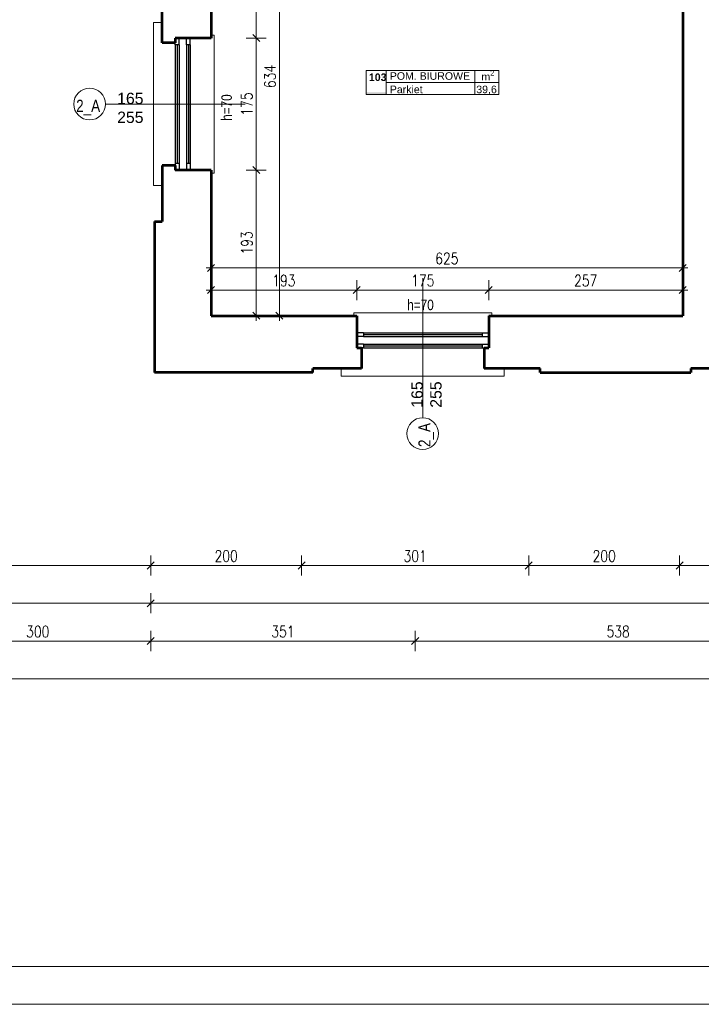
# Model space of a CAD drawing. Header units: millimetres. Extents: x 56977 to 67992, y 30187 to 42235.
# Tile 30 of 130: x 64040 to 64943, y 30187 to 31491. Entities that reach past the tile are written whole.
import ezdxf

# ---------------------------------------------------------------- set-up
doc = ezdxf.new("R2010")
doc.units = ezdxf.units.MM
doc.header["$MEASUREMENT"] = 0
doc.layers.get('0').update_dxf_attribs({"lineweight": 13})
doc.layers.get('DEFPOINTS').update_dxf_attribs({"lineweight": 13})
doc.layers.add('AI-OKNA', color=4, linetype='Continuous')
for name, color, linetype, lineweight in [('AI-OPISY', 3, 'Continuous', 13), ('AI_MURY', 40, 'Continuous', 53), ('Lines', 7, 'Continuous', 13), ('OPISY TABELKI', 30, 'Continuous', 13), ('RAMKA', 1, 'Continuous', 13), ('wymiary', 8, 'Continuous', 13)]:
    doc.layers.add(name, color=color, linetype=linetype, lineweight=lineweight)
doc.styles.add('GENERATED_STYLE_2', font='txt.shx')
doc.styles.get("Standard").update_dxf_attribs({"font": 'txt.shx'})
doc.styles.add('Style-ROMANS', font='ROMANS.shx')
doc.styles.add('WYMIAROWY-08', font='ROMANS.shx', dxfattribs={"width": 0.8})
doc.dimstyles.new('DYBY', dxfattribs={"dimscale": 100, "dimtxt": 0.15, "dimasz": 0.05, "dimexe": 0.05, "dimexo": 0.1, "dimgap": 0.05, "dimtad": 1, "dimdec": 0, "dimdsep": 46, "dimlunit": 5, "dimtxsty": 'WYMIAROWY-08', "dimblk": 'M_STRZ', "dimcen": 0.1, "dimse1": 1, "dimse2": 1, "dimclrd": 7, "dimclre": 7, "dimclrt": 1, "dimadec": 0, "dimazin": 0, "dimtfac": 1, "dimtdec": 0, "dimtmove": 2, "dimatfit": 3, "dimldrblk": 'M_STRZ', "dimfxl": 0, "dimtolj": 1, "dimarcsym": 0})

# ---------------------------------------------------------------- blocks, each defined once
blk = doc.blocks.new('M_STRZ')
for p, q in [((0, 2.66), (0, 0)), ((-1.33, 0), (1.33, 0)), ((-0.94, -0.94), (0.94, 0.94)), ((0, 0), (0, -2.66))]:
    blk.add_line(p, q)
blk = doc.blocks.new('*U458')
at = {"layer": 'DEFPOINTS', "color": 0}
for p in [(64918.5, 31133.2), (64661.5, 31104.1), (64918.5, 31104.1)]:
    blk.add_point(p, dxfattribs=at)
at = {"layer": 'wymiary', "color": 7, "lineweight": -2}
blk.add_line((64666.5, 31133.2), (64913.5, 31133.2), dxfattribs=at)
at = {"layer": 'wymiary', "color": 7, "lineweight": -2, "xscale": 5, "yscale": 5, "zscale": 5, "rotation": 180}
blk.add_blockref('M_STRZ', (64661.5, 31133.2), dxfattribs=at)
at = {"layer": 'wymiary', "color": 7, "lineweight": -2, "xscale": 5, "yscale": 5, "zscale": 5}
blk.add_blockref('M_STRZ', (64918.5, 31133.2), dxfattribs=at)
at = {"layer": 'wymiary', "color": 1, "insert": (64790, 31145.7), "char_height": 15, "attachment_point": 5, "style": 'WYMIAROWY-08'}
blk.add_mtext('257', dxfattribs=at)
blk = doc.blocks.new('*D1991')
at = {"layer": 'DEFPOINTS'}
for p in [(64773.7, 31145.7), (64918.5, 31133.2), (64661.5, 31104.1), (64918.5, 31104.1)]:
    blk.add_point(p, dxfattribs=at)
at = {"layer": 'wymiary', "color": 7}
blk.add_blockref('*U458', (0, 0), dxfattribs=at)
blk = doc.blocks.new('*U459')
at = {"layer": 'DEFPOINTS', "color": 0}
for p in [(64661.5, 31133.2), (64486.5, 31104.1), (64661.5, 31104.1)]:
    blk.add_point(p, dxfattribs=at)
at = {"layer": 'wymiary', "color": 7, "lineweight": -2}
blk.add_line((64491.5, 31133.2), (64656.5, 31133.2), dxfattribs=at)
at = {"layer": 'wymiary', "color": 7, "lineweight": -2, "xscale": 5, "yscale": 5, "zscale": 5, "rotation": 180}
blk.add_blockref('M_STRZ', (64486.5, 31133.2), dxfattribs=at)
at = {"layer": 'wymiary', "color": 7, "lineweight": -2, "xscale": 5, "yscale": 5, "zscale": 5}
blk.add_blockref('M_STRZ', (64661.5, 31133.2), dxfattribs=at)
at = {"layer": 'wymiary', "color": 1, "insert": (64574, 31145.7), "char_height": 15, "attachment_point": 5, "style": 'WYMIAROWY-08'}
blk.add_mtext('175', dxfattribs=at)
blk = doc.blocks.new('*D1992')
at = {"layer": 'DEFPOINTS'}
for p in [(64558.6, 31145.7), (64661.5, 31133.2), (64486.5, 31104.1), (64661.5, 31104.1)]:
    blk.add_point(p, dxfattribs=at)
at = {"layer": 'wymiary', "color": 7}
blk.add_blockref('*U459', (0, 0), dxfattribs=at)
blk = doc.blocks.new('*U460')
at = {"layer": 'DEFPOINTS', "color": 0}
for p in [(64486.5, 31133.2), (64293.5, 31104.1), (64486.5, 31104.1)]:
    blk.add_point(p, dxfattribs=at)
at = {"layer": 'wymiary', "color": 7, "lineweight": -2}
blk.add_line((64298.5, 31133.2), (64481.5, 31133.2), dxfattribs=at)
at = {"layer": 'wymiary', "color": 7, "lineweight": -2, "xscale": 5, "yscale": 5, "zscale": 5, "rotation": 180}
blk.add_blockref('M_STRZ', (64293.5, 31133.2), dxfattribs=at)
at = {"layer": 'wymiary', "color": 7, "lineweight": -2, "xscale": 5, "yscale": 5, "zscale": 5}
blk.add_blockref('M_STRZ', (64486.5, 31133.2), dxfattribs=at)
at = {"layer": 'wymiary', "color": 1, "insert": (64390, 31145.7), "char_height": 15, "attachment_point": 5, "style": 'WYMIAROWY-08'}
blk.add_mtext('193', dxfattribs=at)
blk = doc.blocks.new('*D1993')
at = {"layer": 'DEFPOINTS'}
for p in [(64374.6, 31145.7), (64486.5, 31133.2), (64293.5, 31104.1), (64486.5, 31104.1)]:
    blk.add_point(p, dxfattribs=at)
at = {"layer": 'wymiary', "color": 7}
blk.add_blockref('*U460', (0, 0), dxfattribs=at)
blk = doc.blocks.new('*U465')
at = {"layer": 'DEFPOINTS', "color": 0}
for p in [(64293.5, 31162.5), (64293.5, 31104.1), (64918.5, 31104.1)]:
    blk.add_point(p, dxfattribs=at)
at = {"layer": 'wymiary', "color": 7, "lineweight": -2}
blk.add_line((64913.5, 31162.5), (64298.5, 31162.5), dxfattribs=at)
at = {"layer": 'wymiary', "color": 7, "lineweight": -2, "xscale": 5, "yscale": 5, "zscale": 5}
for p, rotation in [((64293.5, 31162.5), 179.999990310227), ((64918.5, 31162.5), 359.9999903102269)]:
    blk.add_blockref('M_STRZ', p, dxfattribs=dict(at, rotation=rotation))
at = {"layer": 'wymiary', "color": 1, "insert": (64606, 31175), "char_height": 15, "attachment_point": 5, "rotation": 360, "style": 'WYMIAROWY-08'}
blk.add_mtext('\\H15.000000;625', dxfattribs=at)
blk = doc.blocks.new('*D1998')
at = {"layer": 'DEFPOINTS'}
for p in [(64293.5, 31162.5), (64622.1, 31150), (64293.5, 31104.1), (64918.5, 31104.1)]:
    blk.add_point(p, dxfattribs=at)
at = {"layer": 'wymiary', "color": 7}
blk.add_blockref('*U465', (0, 0), dxfattribs=at)
blk = doc.blocks.new('*U560')
at = {"layer": 'DEFPOINTS', "color": 0}
for p in [(64308.5, 31733.1), (64308.5, 31099.1), (64384.1, 31099.1)]:
    blk.add_point(p, dxfattribs=at)
at = {"layer": 'wymiary', "color": 7, "lineweight": -2}
blk.add_line((64384.1, 31728.1), (64384.1, 31104.1), dxfattribs=at)
at = {"layer": 'wymiary', "color": 7, "lineweight": -2, "xscale": 5, "yscale": 5, "zscale": 5}
for p, rotation in [((64384.1, 31733.1), 90), ((64384.1, 31099.1), 270)]:
    blk.add_blockref('M_STRZ', p, dxfattribs=dict(at, rotation=rotation))
at = {"layer": 'wymiary', "color": 1, "insert": (64371.6, 31416.1), "char_height": 15, "attachment_point": 5, "rotation": 90, "style": 'WYMIAROWY-08'}
blk.add_mtext('634', dxfattribs=at)
blk = doc.blocks.new('*D2093')
at = {"layer": 'DEFPOINTS'}
for p in [(64308.5, 31733.1), (64371.6, 31432.1), (64308.5, 31099.1), (64384.1, 31099.1)]:
    blk.add_point(p, dxfattribs=at)
at = {"layer": 'wymiary', "color": 7}
blk.add_blockref('*U560', (0, 0), dxfattribs=at)
blk = doc.blocks.new('*U569')
at = {"layer": 'DEFPOINTS', "color": 0}
for p in [(64308.5, 31733.1), (64308.5, 31467.1), (64353.4, 31467.1)]:
    blk.add_point(p, dxfattribs=at)
at = {"layer": 'wymiary', "color": 7, "lineweight": -2}
blk.add_line((64353.4, 31728.1), (64353.4, 31472.1), dxfattribs=at)
at = {"layer": 'wymiary', "color": 7, "lineweight": -2, "xscale": 5, "yscale": 5, "zscale": 5}
for p, rotation in [((64353.4, 31733.1), 90), ((64353.4, 31467.1), 270)]:
    blk.add_blockref('M_STRZ', p, dxfattribs=dict(at, rotation=rotation))
at = {"layer": 'wymiary', "color": 1, "insert": (64340.9, 31600.1), "char_height": 15, "attachment_point": 5, "rotation": 90, "style": 'WYMIAROWY-08'}
blk.add_mtext('266', dxfattribs=at)
blk = doc.blocks.new('*D2102')
at = {"layer": 'DEFPOINTS'}
for p in [(64308.5, 31733.1), (64340.9, 31616.4), (64308.5, 31467.1), (64353.4, 31467.1)]:
    blk.add_point(p, dxfattribs=at)
at = {"layer": 'wymiary', "color": 7}
blk.add_blockref('*U569', (0, 0), dxfattribs=at)
blk = doc.blocks.new('*U570')
at = {"layer": 'DEFPOINTS', "color": 0}
for p in [(64308.5, 31467.1), (64308.5, 31292.1), (64353.4, 31292.1)]:
    blk.add_point(p, dxfattribs=at)
at = {"layer": 'wymiary', "color": 7, "lineweight": -2}
blk.add_line((64353.4, 31462.1), (64353.4, 31297.1), dxfattribs=at)
at = {"layer": 'wymiary', "color": 7, "lineweight": -2, "xscale": 5, "yscale": 5, "zscale": 5}
for p, rotation in [((64353.4, 31467.1), 90), ((64353.4, 31292.1), 270)]:
    blk.add_blockref('M_STRZ', p, dxfattribs=dict(at, rotation=rotation))
at = {"layer": 'wymiary', "color": 1, "insert": (64340.9, 31379.6), "char_height": 15, "attachment_point": 5, "rotation": 90, "style": 'WYMIAROWY-08'}
blk.add_mtext('175', dxfattribs=at)
blk = doc.blocks.new('*D2103')
at = {"layer": 'DEFPOINTS'}
for p in [(64308.5, 31467.1), (64340.9, 31395), (64308.5, 31292.1), (64353.4, 31292.1)]:
    blk.add_point(p, dxfattribs=at)
at = {"layer": 'wymiary', "color": 7}
blk.add_blockref('*U570', (0, 0), dxfattribs=at)
blk = doc.blocks.new('*U571')
at = {"layer": 'DEFPOINTS', "color": 0}
for p in [(64308.5, 31292.1), (64308.5, 31099.1), (64353.4, 31099.1)]:
    blk.add_point(p, dxfattribs=at)
at = {"layer": 'wymiary', "color": 7, "lineweight": -2}
blk.add_line((64353.4, 31287.1), (64353.4, 31104.1), dxfattribs=at)
at = {"layer": 'wymiary', "color": 7, "lineweight": -2, "xscale": 5, "yscale": 5, "zscale": 5}
for p, rotation in [((64353.4, 31292.1), 90), ((64353.4, 31099.1), 270)]:
    blk.add_blockref('M_STRZ', p, dxfattribs=dict(at, rotation=rotation))
at = {"layer": 'wymiary', "color": 1, "insert": (64340.9, 31195.6), "char_height": 15, "attachment_point": 5, "rotation": 90, "style": 'WYMIAROWY-08'}
blk.add_mtext('193', dxfattribs=at)
blk = doc.blocks.new('*D2104')
at = {"layer": 'DEFPOINTS'}
for p in [(64308.5, 31292.1), (64340.9, 31211), (64308.5, 31099.1), (64353.4, 31099.1)]:
    blk.add_point(p, dxfattribs=at)
at = {"layer": 'wymiary', "color": 7}
blk.add_blockref('*U571', (0, 0), dxfattribs=at)
blk = doc.blocks.new('*U1511')
at = {"layer": 'DEFPOINTS', "color": 0}
for p in [(60703.5, 30768.2), (64213.5, 30768.2), (64213.5, 30768.2)]:
    blk.add_point(p, dxfattribs=at)
at = {"layer": 'wymiary', "color": 7, "lineweight": -2}
blk.add_line((60708.5, 30768.2), (64208.5, 30768.2), dxfattribs=at)
at = {"layer": 'wymiary', "color": 7, "lineweight": -2, "xscale": 5, "yscale": 5, "zscale": 5, "rotation": 180}
blk.add_blockref('M_STRZ', (60703.5, 30768.2), dxfattribs=at)
at = {"layer": 'wymiary', "color": 7, "lineweight": -2, "xscale": 5, "yscale": 5, "zscale": 5}
blk.add_blockref('M_STRZ', (64213.5, 30768.2), dxfattribs=at)
at = {"layer": 'wymiary', "color": 1, "insert": (62458.5, 30780.7), "char_height": 15, "attachment_point": 5, "style": 'WYMIAROWY-08'}
blk.add_mtext('3510', dxfattribs=at)
blk = doc.blocks.new('*D3042')
at = {"layer": 'DEFPOINTS'}
for p in [(62436.5, 30780.7), (60703.5, 30768.2), (64213.5, 30768.2), (64213.5, 30768.2)]:
    blk.add_point(p, dxfattribs=at)
at = {"layer": 'wymiary', "color": 7}
blk.add_blockref('*U1511', (0, 0), dxfattribs=at)
blk = doc.blocks.new('*U1512')
at = {"layer": 'DEFPOINTS', "color": 0}
for p in [(64213.5, 30768.2), (64413.5, 30768.2), (64413.5, 30768.2)]:
    blk.add_point(p, dxfattribs=at)
at = {"layer": 'wymiary', "color": 7, "lineweight": -2}
blk.add_line((64218.5, 30768.2), (64408.5, 30768.2), dxfattribs=at)
at = {"layer": 'wymiary', "color": 7, "lineweight": -2, "xscale": 5, "yscale": 5, "zscale": 5, "rotation": 180}
blk.add_blockref('M_STRZ', (64213.5, 30768.2), dxfattribs=at)
at = {"layer": 'wymiary', "color": 7, "lineweight": -2, "xscale": 5, "yscale": 5, "zscale": 5}
blk.add_blockref('M_STRZ', (64413.5, 30768.2), dxfattribs=at)
at = {"layer": 'wymiary', "color": 1, "insert": (64313.5, 30780.7), "char_height": 15, "attachment_point": 5, "style": 'WYMIAROWY-08'}
blk.add_mtext('200', dxfattribs=at)
blk = doc.blocks.new('*D3043')
at = {"layer": 'DEFPOINTS'}
for p in [(64297.2, 30780.7), (64213.5, 30768.2), (64413.5, 30768.2), (64413.5, 30768.2)]:
    blk.add_point(p, dxfattribs=at)
at = {"layer": 'wymiary', "color": 7}
blk.add_blockref('*U1512', (0, 0), dxfattribs=at)
blk = doc.blocks.new('*U1513')
at = {"layer": 'DEFPOINTS', "color": 0}
for p in [(64413.5, 30768.2), (64714.5, 30768.2), (64714.5, 30768.2)]:
    blk.add_point(p, dxfattribs=at)
at = {"layer": 'wymiary', "color": 7, "lineweight": -2}
blk.add_line((64418.5, 30768.2), (64709.5, 30768.2), dxfattribs=at)
at = {"layer": 'wymiary', "color": 7, "lineweight": -2, "xscale": 5, "yscale": 5, "zscale": 5, "rotation": 180}
blk.add_blockref('M_STRZ', (64413.5, 30768.2), dxfattribs=at)
at = {"layer": 'wymiary', "color": 7, "lineweight": -2, "xscale": 5, "yscale": 5, "zscale": 5}
blk.add_blockref('M_STRZ', (64714.5, 30768.2), dxfattribs=at)
at = {"layer": 'wymiary', "color": 1, "insert": (64564, 30780.7), "char_height": 15, "attachment_point": 5, "style": 'WYMIAROWY-08'}
blk.add_mtext('301', dxfattribs=at)
blk = doc.blocks.new('*D3044')
at = {"layer": 'DEFPOINTS'}
for p in [(64547.7, 30780.7), (64413.5, 30768.2), (64714.5, 30768.2), (64714.5, 30768.2)]:
    blk.add_point(p, dxfattribs=at)
at = {"layer": 'wymiary', "color": 7}
blk.add_blockref('*U1513', (0, 0), dxfattribs=at)
blk = doc.blocks.new('*U1514')
at = {"layer": 'DEFPOINTS', "color": 0}
for p in [(64714.5, 30768.2), (64914.5, 30768.2), (64914.5, 30768.2)]:
    blk.add_point(p, dxfattribs=at)
at = {"layer": 'wymiary', "color": 7, "lineweight": -2}
blk.add_line((64719.5, 30768.2), (64909.5, 30768.2), dxfattribs=at)
at = {"layer": 'wymiary', "color": 7, "lineweight": -2, "xscale": 5, "yscale": 5, "zscale": 5, "rotation": 180}
blk.add_blockref('M_STRZ', (64714.5, 30768.2), dxfattribs=at)
at = {"layer": 'wymiary', "color": 7, "lineweight": -2, "xscale": 5, "yscale": 5, "zscale": 5}
blk.add_blockref('M_STRZ', (64914.5, 30768.2), dxfattribs=at)
at = {"layer": 'wymiary', "color": 1, "insert": (64814.5, 30780.7), "char_height": 15, "attachment_point": 5, "style": 'WYMIAROWY-08'}
blk.add_mtext('200', dxfattribs=at)
blk = doc.blocks.new('*D3045')
at = {"layer": 'DEFPOINTS'}
for p in [(64798.2, 30780.7), (64714.5, 30768.2), (64914.5, 30768.2), (64914.5, 30768.2)]:
    blk.add_point(p, dxfattribs=at)
at = {"layer": 'wymiary', "color": 7}
blk.add_blockref('*U1514', (0, 0), dxfattribs=at)
blk = doc.blocks.new('*U1515')
at = {"layer": 'DEFPOINTS', "color": 0}
for p in [(64914.5, 30768.2), (66339.5, 30768.2), (66339.5, 30768.2)]:
    blk.add_point(p, dxfattribs=at)
at = {"layer": 'wymiary', "color": 7, "lineweight": -2}
blk.add_line((64919.5, 30768.2), (66334.5, 30768.2), dxfattribs=at)
at = {"layer": 'wymiary', "color": 7, "lineweight": -2, "xscale": 5, "yscale": 5, "zscale": 5, "rotation": 180}
blk.add_blockref('M_STRZ', (64914.5, 30768.2), dxfattribs=at)
at = {"layer": 'wymiary', "color": 7, "lineweight": -2, "xscale": 5, "yscale": 5, "zscale": 5}
blk.add_blockref('M_STRZ', (66339.5, 30768.2), dxfattribs=at)
at = {"layer": 'wymiary', "color": 1, "insert": (65627, 30780.7), "char_height": 15, "attachment_point": 5, "style": 'WYMIAROWY-08'}
blk.add_mtext('1425', dxfattribs=at)
blk = doc.blocks.new('*D3046')
at = {"layer": 'DEFPOINTS'}
for p in [(65605.8, 30780.7), (64914.5, 30768.2), (66339.5, 30768.2), (66339.5, 30768.2)]:
    blk.add_point(p, dxfattribs=at)
at = {"layer": 'wymiary', "color": 7}
blk.add_blockref('*U1515', (0, 0), dxfattribs=at)
blk = doc.blocks.new('*U1520')
at = {"layer": 'DEFPOINTS', "color": 0}
for p in [(60703.5, 30718.2), (64213.5, 30718.2), (64213.5, 30718.2)]:
    blk.add_point(p, dxfattribs=at)
at = {"layer": 'wymiary', "color": 7, "lineweight": -2}
blk.add_line((60708.5, 30718.2), (64208.5, 30718.2), dxfattribs=at)
at = {"layer": 'wymiary', "color": 7, "lineweight": -2, "xscale": 5, "yscale": 5, "zscale": 5, "rotation": 180}
blk.add_blockref('M_STRZ', (60703.5, 30718.2), dxfattribs=at)
at = {"layer": 'wymiary', "color": 7, "lineweight": -2, "xscale": 5, "yscale": 5, "zscale": 5}
blk.add_blockref('M_STRZ', (64213.5, 30718.2), dxfattribs=at)
at = {"layer": 'wymiary', "color": 1, "insert": (62458.5, 30730.7), "char_height": 15, "attachment_point": 5, "style": 'WYMIAROWY-08'}
blk.add_mtext('3510', dxfattribs=at)
blk = doc.blocks.new('*D3051')
at = {"layer": 'DEFPOINTS'}
for p in [(62436.5, 30730.7), (60703.5, 30718.2), (64213.5, 30718.2), (64213.5, 30718.2)]:
    blk.add_point(p, dxfattribs=at)
at = {"layer": 'wymiary', "color": 7}
blk.add_blockref('*U1520', (0, 0), dxfattribs=at)
blk = doc.blocks.new('*U1521')
at = {"layer": 'DEFPOINTS', "color": 0}
for p in [(64213.5, 30718.2), (67040.5, 30718.2), (67040.5, 30718.2)]:
    blk.add_point(p, dxfattribs=at)
at = {"layer": 'wymiary', "color": 7, "lineweight": -2}
blk.add_line((64218.5, 30718.2), (67035.5, 30718.2), dxfattribs=at)
at = {"layer": 'wymiary', "color": 7, "lineweight": -2, "xscale": 5, "yscale": 5, "zscale": 5, "rotation": 180}
blk.add_blockref('M_STRZ', (64213.5, 30718.2), dxfattribs=at)
at = {"layer": 'wymiary', "color": 7, "lineweight": -2, "xscale": 5, "yscale": 5, "zscale": 5}
blk.add_blockref('M_STRZ', (67040.5, 30718.2), dxfattribs=at)
at = {"layer": 'wymiary', "color": 1, "insert": (65627, 30730.7), "char_height": 15, "attachment_point": 5, "style": 'WYMIAROWY-08'}
blk.add_mtext('2827', dxfattribs=at)
blk = doc.blocks.new('*D3052')
at = {"layer": 'DEFPOINTS'}
for p in [(65605, 30730.7), (64213.5, 30718.2), (67040.5, 30718.2), (67040.5, 30718.2)]:
    blk.add_point(p, dxfattribs=at)
at = {"layer": 'wymiary', "color": 7}
blk.add_blockref('*U1521', (0, 0), dxfattribs=at)
blk = doc.blocks.new('*U1535')
at = {"layer": 'DEFPOINTS', "color": 0}
for p in [(63914, 30668.2), (64213.5, 30668.2), (64213.5, 30668.2)]:
    blk.add_point(p, dxfattribs=at)
at = {"layer": 'wymiary', "color": 7, "lineweight": -2}
blk.add_line((63919, 30668.2), (64208.5, 30668.2), dxfattribs=at)
at = {"layer": 'wymiary', "color": 7, "lineweight": -2, "xscale": 5, "yscale": 5, "zscale": 5, "rotation": 180}
blk.add_blockref('M_STRZ', (63914, 30668.2), dxfattribs=at)
at = {"layer": 'wymiary', "color": 7, "lineweight": -2, "xscale": 5, "yscale": 5, "zscale": 5}
blk.add_blockref('M_STRZ', (64213.5, 30668.2), dxfattribs=at)
at = {"layer": 'wymiary', "color": 1, "insert": (64063.8, 30680.7), "char_height": 15, "attachment_point": 5, "style": 'WYMIAROWY-08'}
blk.add_mtext('300', dxfattribs=at)
blk = doc.blocks.new('*D3066')
at = {"layer": 'DEFPOINTS'}
for p in [(64047.4, 30680.7), (63914, 30668.2), (64213.5, 30668.2), (64213.5, 30668.2)]:
    blk.add_point(p, dxfattribs=at)
at = {"layer": 'wymiary', "color": 7}
blk.add_blockref('*U1535', (0, 0), dxfattribs=at)
blk = doc.blocks.new('*U1536')
at = {"layer": 'DEFPOINTS', "color": 0}
for p in [(64213.5, 30668.2), (64564, 30668.2), (64564, 30668.2)]:
    blk.add_point(p, dxfattribs=at)
at = {"layer": 'wymiary', "color": 7, "lineweight": -2}
blk.add_line((64218.5, 30668.2), (64559, 30668.2), dxfattribs=at)
at = {"layer": 'wymiary', "color": 7, "lineweight": -2, "xscale": 5, "yscale": 5, "zscale": 5, "rotation": 180}
blk.add_blockref('M_STRZ', (64213.5, 30668.2), dxfattribs=at)
at = {"layer": 'wymiary', "color": 7, "lineweight": -2, "xscale": 5, "yscale": 5, "zscale": 5}
blk.add_blockref('M_STRZ', (64564, 30668.2), dxfattribs=at)
at = {"layer": 'wymiary', "color": 1, "insert": (64388.8, 30680.7), "char_height": 15, "attachment_point": 5, "style": 'WYMIAROWY-08'}
blk.add_mtext('351', dxfattribs=at)
blk = doc.blocks.new('*D3067')
at = {"layer": 'DEFPOINTS'}
for p in [(64372.4, 30680.7), (64213.5, 30668.2), (64564, 30668.2), (64564, 30668.2)]:
    blk.add_point(p, dxfattribs=at)
at = {"layer": 'wymiary', "color": 7}
blk.add_blockref('*U1536', (0, 0), dxfattribs=at)
blk = doc.blocks.new('*U1537')
at = {"layer": 'DEFPOINTS', "color": 0}
for p in [(64564, 30668.2), (65102, 30668.2), (65102, 30668.2)]:
    blk.add_point(p, dxfattribs=at)
at = {"layer": 'wymiary', "color": 7, "lineweight": -2}
blk.add_line((64569, 30668.2), (65097, 30668.2), dxfattribs=at)
at = {"layer": 'wymiary', "color": 7, "lineweight": -2, "xscale": 5, "yscale": 5, "zscale": 5, "rotation": 180}
blk.add_blockref('M_STRZ', (64564, 30668.2), dxfattribs=at)
at = {"layer": 'wymiary', "color": 7, "lineweight": -2, "xscale": 5, "yscale": 5, "zscale": 5}
blk.add_blockref('M_STRZ', (65102, 30668.2), dxfattribs=at)
at = {"layer": 'wymiary', "color": 1, "insert": (64833, 30680.7), "char_height": 15, "attachment_point": 5, "style": 'WYMIAROWY-08'}
blk.add_mtext('538', dxfattribs=at)
blk = doc.blocks.new('*D3068')
at = {"layer": 'DEFPOINTS'}
for p in [(64816.7, 30680.7), (64564, 30668.2), (65102, 30668.2), (65102, 30668.2)]:
    blk.add_point(p, dxfattribs=at)
at = {"layer": 'wymiary', "color": 7}
blk.add_blockref('*U1537', (0, 0), dxfattribs=at)
blk = doc.blocks.new('*U1543')
at = {"layer": 'DEFPOINTS', "color": 0}
for p in [(57876.5, 30618.2), (67040.5, 30618.2), (67040.5, 30618.2)]:
    blk.add_point(p, dxfattribs=at)
at = {"layer": 'wymiary', "color": 7, "lineweight": -2}
blk.add_line((57881.5, 30618.2), (67035.5, 30618.2), dxfattribs=at)
at = {"layer": 'wymiary', "color": 7, "lineweight": -2, "xscale": 5, "yscale": 5, "zscale": 5, "rotation": 180}
blk.add_blockref('M_STRZ', (57876.5, 30618.2), dxfattribs=at)
at = {"layer": 'wymiary', "color": 7, "lineweight": -2, "xscale": 5, "yscale": 5, "zscale": 5}
blk.add_blockref('M_STRZ', (67040.5, 30618.2), dxfattribs=at)
at = {"layer": 'wymiary', "color": 1, "insert": (62458.5, 30630.7), "char_height": 15, "attachment_point": 5, "style": 'WYMIAROWY-08'}
blk.add_mtext('9164', dxfattribs=at)
blk = doc.blocks.new('*D3074')
at = {"layer": 'DEFPOINTS'}
for p in [(62436.5, 30630.7), (57876.5, 30618.2), (67040.5, 30618.2), (67040.5, 30618.2)]:
    blk.add_point(p, dxfattribs=at)
at = {"layer": 'wymiary', "color": 7}
blk.add_blockref('*U1543', (0, 0), dxfattribs=at)

msp = doc.modelspace()

# ---------------------------------------------------------------- hatches: boundary and pattern name
at = {"layer": 'OPISY TABELKI', "extrusion": (0, 0, -1)}
msp.add_hatch(color=256, dxfattribs=at).paths.add_polyline_path([(-64525.4, 31392.1), (-64525.4, 31395), (-64499, 31395), (-64499, 31392.1)], flags=16)

# ---------------------------------------------------------------- linework, layer by layer
at = {"layer": 'AI-OKNA'}
for p, q in [((64251, 31458.3), (64251, 31467.1)), ((64261, 31458.3), (64261, 31467.1)), ((64266, 31458.3), (64266, 31467.1)), ((64246, 31458.3), (64246, 31460.8)), ((64251, 31458.3), (64246, 31458.3)), ((64246, 31458.3), (64246, 31300.8)), ((64248.5, 31458.3), (64248.5, 31300.8)), ((64251, 31458.3), (64251, 31300.8)), ((64266, 31458.3), (64261, 31458.3)), ((64261, 31458.3), (64261, 31300.8)), ((64263.5, 31458.3), (64263.5, 31300.8)), ((64266, 31458.3), (64266, 31300.8)), ((64251, 31300.8), (64246, 31300.8)), ((64246, 31300.8), (64246, 31298.3)), ((64251, 31300.8), (64251, 31292.1)), ((64261, 31300.8), (64261, 31292.1)), ((64266, 31300.8), (64261, 31300.8)), ((64266, 31300.8), (64266, 31292.1)), ((64495.3, 31076.6), (64486.5, 31076.6)), ((64495.3, 31076.6), (64495.3, 31071.6)), ((64495.3, 31076.6), (64652.8, 31076.6)), ((64652.8, 31076.6), (64661.5, 31076.6)), ((64652.8, 31076.6), (64652.8, 31071.6)), ((64495.3, 31071.6), (64486.5, 31071.6)), ((64495.3, 31074.1), (64652.8, 31074.1)), ((64495.3, 31071.6), (64652.8, 31071.6)), ((64652.8, 31071.6), (64661.5, 31071.6)), ((64495.3, 31061.6), (64486.5, 31061.6)), ((64495.3, 31056.6), (64492.8, 31056.6)), ((64495.3, 31061.6), (64495.3, 31056.6)), ((64495.3, 31061.6), (64652.8, 31061.6)), ((64495.3, 31059.1), (64652.8, 31059.1)), ((64495.3, 31056.6), (64652.8, 31056.6)), ((64652.8, 31061.6), (64661.5, 31061.6)), ((64652.8, 31061.6), (64652.8, 31056.6)), ((64652.8, 31056.6), (64655.3, 31056.6))]:
    msp.add_line(p, q, dxfattribs=at)
at = {"layer": 'AI-OPISY'}
for p, q in [((64153.5, 31379.6), (64338.6, 31379.6)), ((64574, 30964), (64574, 31149.1))]:
    msp.add_line(p, q, dxfattribs=at)
for centre in [(64132.5, 31379.6), (64574, 30943)]:
    msp.add_circle(centre, 21, dxfattribs=at)
at = {"layer": 'AI_MURY'}
for p, q in [((64293.5, 31733.1), (64293.5, 31467.1)), ((64918.5, 31733.1), (64918.5, 31099.1)), ((64228.5, 31460.8), (64228.5, 31530.1)), ((64293.5, 31467.1), (64246, 31467.1)), ((64246, 31467.1), (64246, 31460.8)), ((64246, 31460.8), (64228.5, 31460.8)), ((64246, 31298.3), (64228.5, 31298.3)), ((64228.5, 31298.3), (64228.5, 31224.1)), ((64246, 31298.3), (64246, 31292.1)), ((64293.5, 31292.1), (64246, 31292.1)), ((64293.5, 31292.1), (64293.5, 31099.1)), ((64218.5, 31224.1), (64218.5, 31024.1)), ((64218.5, 31224.1), (64228.5, 31224.1)), ((64293.5, 31099.1), (64486.5, 31099.1)), ((64293.5, 31099.1), (64486.5, 31099.1)), ((64293.5, 31099.1), (64486.5, 31099.1)), ((64486.5, 31099.1), (64486.5, 31056.6)), ((64661.5, 31099.1), (64918.5, 31099.1)), ((64661.5, 31099.1), (64661.5, 31056.6)), ((64486.5, 31056.6), (64492.8, 31056.6)), ((64492.8, 31056.6), (64492.8, 31029.1)), ((64655.3, 31056.6), (64655.3, 31029.1)), ((64655.3, 31056.6), (64661.5, 31056.6)), ((64428.5, 31024.1), (64218.5, 31024.1)), ((64492.8, 31029.1), (64428.5, 31029.1)), ((64428.5, 31024.1), (64428.5, 31029.1)), ((64729.5, 31029.1), (64655.3, 31029.1)), ((64729.5, 31024.1), (64729.5, 31029.1)), ((64729.5, 31024.1), (64929.5, 31024.1)), ((65026.8, 31029.1), (64929.5, 31029.1)), ((64929.5, 31029.1), (64929.5, 31024.1))]:
    msp.add_line(p, q, dxfattribs=at)
at = {"layer": 'Lines', "color": 251, "linetype": 'Continuous'}
for p, q in [((64217, 31487.5), (64217, 31271.7)), ((64217, 31487.5), (64227, 31487.5)), ((64293.5, 31471.1), (64297.5, 31471.1)), ((64297.5, 31471.1), (64297.5, 31288.1)), ((64293.5, 31288.1), (64297.5, 31288.1)), ((64217, 31271.7), (64227, 31271.7)), ((64482.5, 31103.1), (64665.5, 31103.1)), ((64482.5, 31099.1), (64482.5, 31103.1)), ((64665.5, 31099.1), (64665.5, 31103.1)), ((64466.1, 31019.1), (64466.1, 31029.1)), ((64681.9, 31019.1), (64681.9, 31029.1)), ((64466.1, 31019.1), (64681.9, 31019.1))]:
    msp.add_line(p, q, dxfattribs=at)
at = {"layer": 'OPISY TABELKI'}
for p, q in [((64499, 31424.3), (64674.7, 31424.3)), ((64499, 31424.3), (64499, 31392.1)), ((64525.4, 31424.3), (64525.4, 31392.1)), ((64643, 31424.3), (64643, 31392.1)), ((64674.7, 31424.3), (64674.7, 31392.1)), ((64525.4, 31408.2), (64674.7, 31408.2)), ((64499, 31392.1), (64674.7, 31392.1))]:
    msp.add_line(p, q, dxfattribs=at)
at = {"layer": 'RAMKA', "color": 1, "linetype": 'Continuous'}
for p, q in [((57625.4, 30236.8), (67942, 30236.8)), ((57375.4, 30186.8), (67992, 30186.8))]:
    msp.add_line(p, q, dxfattribs=at)

# ---------------------------------------------------------------- texts
at = {"layer": 'AI-OPISY', "insert": (64186.5, 31354.4), "char_height": 15, "width": 45.29, "attachment_point": 8}
msp.add_mtext('\\fArial|b0|i0|c238|p39;165\\P255', dxfattribs=at)
at = {"layer": 'AI-OPISY', "insert": (64321.3, 31357.3), "char_height": 14, "attachment_point": 7, "rotation": 90, "line_spacing_factor": 0.722892, "style": 'WYMIAROWY-08'}
msp.add_mtext('\\fArial|b0|i0|c238|p39;h=70', dxfattribs=at)
at = {"layer": 'AI-OPISY', "insert": (64114.7, 31364.7), "char_height": 16, "width": 20.64, "attachment_point": 7, "style": 'WYMIAROWY-08'}
msp.add_mtext('\\fArial|b0|i0|c238|p39;2_A', dxfattribs=at)
at = {"layer": 'AI-OPISY', "insert": (64553.4, 31106.3), "char_height": 14, "attachment_point": 7, "line_spacing_factor": 0.722892, "style": 'WYMIAROWY-08'}
msp.add_mtext('\\fArial|b0|i0|c238|p39;h=70', dxfattribs=at)
at = {"layer": 'AI-OPISY', "insert": (64599.2, 30994.7), "char_height": 15, "width": 45.29, "attachment_point": 8, "rotation": 90}
msp.add_mtext('\\fArial|b0|i0|c238|p39;165\\P255', dxfattribs=at)
at = {"layer": 'AI-OPISY', "insert": (64588.9, 30925.2), "char_height": 16, "width": 20.64, "attachment_point": 7, "rotation": 90, "style": 'WYMIAROWY-08'}
msp.add_mtext('\\fArial|b0|i0|c238|p39;2_A', dxfattribs=at)
at = {"layer": 'OPISY TABELKI', "color": 7, "char_height": 10, "width": 168.659, "attachment_point": 1, "style": 'GENERATED_STYLE_2'}
for s, insert in [('\\fArial|b1|i0|c238|p39;103', (64502.7, 31420.2)), ('\\fArial|b0|i0|c238|p39;POM. BIUROWE       ', (64530.4, 31421.8)), ('\\A1;\\fArial|b0|i0|c238|p39;m\\H7.000000;\\S2^  ;', (64651.8, 31424.3)), ('\\fArial|b0|i0|c238|p39;Parkiet          ', (64530.4, 31404)), ('\\fArial|b0|i0|c238|p39;39,6           ', (64645, 31404))]:
    msp.add_mtext(s, dxfattribs=dict(at, insert=insert))

# ---------------------------------------------------------------- dimensions: what is measured, and where the dimension line sits
at = {"layer": 'wymiary', "color": 7}
for base, p1, p2, angle, picture, middle in [((64384.1, 31099.1), (64308.5, 31733.1), (64308.5, 31099.1), 270, '*D2093', (64371.6, 31432.1)), ((64353.4, 31467.1), (64308.5, 31733.1), (64308.5, 31467.1), 270, '*D2102', (64340.9, 31616.4)), ((64353.4, 31292.1), (64308.5, 31467.1), (64308.5, 31292.1), 270, '*D2103', (64340.9, 31395)), ((64353.4, 31099.1), (64308.5, 31292.1), (64308.5, 31099.1), 270, '*D2104', (64340.9, 31211)), ((64293.5, 31162.5), (64918.5, 31104.1), (64293.5, 31104.1), 180, '*D1998', (64622.1, 31150)), ((64486.5, 31133.2), (64293.5, 31104.1), (64486.5, 31104.1), 360, '*D1993', (64374.6, 31145.7))]:
    dim = msp.add_linear_dim(base=base, p1=p1, p2=p2, angle=angle, dimstyle='DYBY', override={"dimtad": 0, "dimtxsty": 'Style-ROMANS', "dimcen": 0.001, "dimclrd": 0, "dimclre": 0}, dxfattribs=at)
    dim.commit()
    dim.dimension.update_dxf_attribs({"geometry": picture, "text_midpoint": middle, "dimtype": 128})
for base, p1, p2, picture, middle in [((64661.5, 31133.2), (64486.5, 31104.1), (64661.5, 31104.1), '*D1992', (64558.6, 31145.7)), ((64918.5, 31133.2), (64661.5, 31104.1), (64918.5, 31104.1), '*D1991', (64773.7, 31145.7)), ((64213.5, 30768.2), (60703.5, 30768.2), (64213.5, 30768.2), '*D3042', (62436.5, 30780.7)), ((64413.5, 30768.2), (64213.5, 30768.2), (64413.5, 30768.2), '*D3043', (64297.2, 30780.7)), ((64714.5, 30768.2), (64413.5, 30768.2), (64714.5, 30768.2), '*D3044', (64547.7, 30780.7)), ((64914.5, 30768.2), (64714.5, 30768.2), (64914.5, 30768.2), '*D3045', (64798.2, 30780.7)), ((66339.5, 30768.2), (64914.5, 30768.2), (66339.5, 30768.2), '*D3046', (65605.8, 30780.7)), ((64213.5, 30718.2), (60703.5, 30718.2), (64213.5, 30718.2), '*D3051', (62436.5, 30730.7)), ((67040.5, 30718.2), (64213.5, 30718.2), (67040.5, 30718.2), '*D3052', (65605, 30730.7)), ((64213.5352819, 30668.2220964), (63914.0352819, 30668.2220964), (64213.5352819, 30668.2220964), '*D3066', (64047.4495676, 30680.7220964)), ((64564.0352819, 30668.2220964), (64213.5352819, 30668.2220964), (64564.0352819, 30668.2220964), '*D3067', (64372.4495676, 30680.7220964)), ((65102, 30668.2), (64564, 30668.2), (65102, 30668.2), '*D3068', (64816.7, 30680.7)), ((67040.5, 30618.2), (57876.5, 30618.2), (67040.5, 30618.2), '*D3074', (62436.5, 30630.7))]:
    dim = msp.add_linear_dim(base=base, p1=p1, p2=p2, dimstyle='DYBY', override={"dimtad": 0, "dimtxsty": 'Style-ROMANS', "dimcen": 0.001, "dimclrd": 0, "dimclre": 0}, dxfattribs=at)
    dim.commit()
    dim.dimension.update_dxf_attribs({"geometry": picture, "text_midpoint": middle, "dimtype": 128})

doc.saveas('drawing.dxf')
